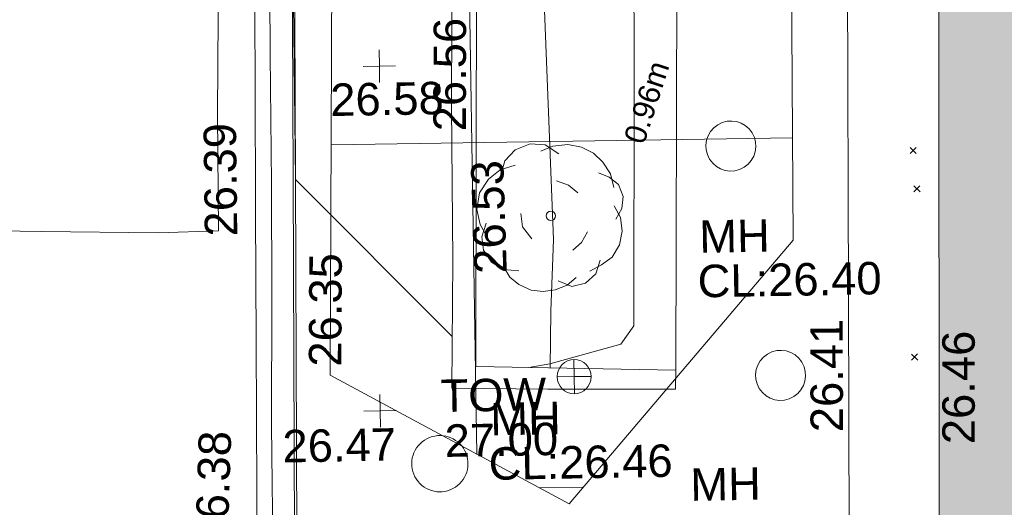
# Model space of a CAD drawing. Header units: millimetres. Extents: x -290717 to 520720, y -88450 to 287762.
# Tile 222 of 256: x -6642 to 4736, y 15873 to 21504. Entities that reach past the tile are written whole.
import ezdxf

# ---------------------------------------------------------------- set-up
doc = ezdxf.new("R2010")
doc.units = ezdxf.units.MM
for name, pattern in [('IMPORT-HIDDEN2 _3_', [4762.5, 3175, -1587.5]), ('IMPORT-UG_ELEC_LV_QLB2 _2_', [2700, 1500, -300.0000000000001, 0, -250, 150, -300.0000000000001, 0, -200]), ('IMPORT-UG_ELEC_STREET LIGHTING_QLB2 _2_', [2700, 1500, -300.0000000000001, 0, -250, 150, -300.0000000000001, 0, -200])]:
    doc.linetypes.add(name, pattern=pattern)
for name, color, linetype, lineweight, true_color in [('00_TOPO_KERB_BOTTOM', 1, 'Continuous', 9, 0xff0000), ('00_TOPO_KERB_TOP', 7, 'Continuous', 9, 0xa500a5), ('00_TOPO_LEVEL_SPOT', 7, 'Continuous', 9, 0x666666), ('00_TOPO_ROAD_MARKING_YELLOW_CONTINUOUS', 40, 'Continuous', 9, 0xffbf00), ('00_TOPO_SERV_MH', 7, 'Continuous', 9, 0x666666), ('00_TOPO_TOP_OF_WALL', 7, 'Continuous', 9, 0x666666), ('00_TOPO_TREE', 7, 'Continuous', 9, 0x666666), ('00_TOPO_WALL', 7, 'Continuous', 9, 0x7c00a5), ('00_UAV_BUILDING_OUTLINE', 5, 'Continuous', 9, 0x0000ff), ('00_UAV_FOOTPATH', 7, 'Continuous', 9, 0xa50000), ('00_UAV_FORM_LINES', 7, 'Continuous', 9, 0x666666), ('00_UAV_TOP_OF_WALL', 7, 'Continuous', 9, 0x666666), ('00_UAV_WALL', 7, 'Continuous', 9, 0x7c00a5), ('01_DTM_CONTOUR_MNR', 7, 'Continuous', 9, 0xa5a552), ('12333-PUM-2D-U-0001-C01 - Rev2_REVIT IMPORT_dwg', 7, 'Continuous', 9, 0x767676), ('A_RHA_Line', 7, 'Continuous', 9, 0x00a600), ('PUM-CHAMBER EXTENTS', 6, 'IMPORT-HIDDEN2 _3_', 9, 0xff00ff), ('PUM-ELECTRIC-LV-QLB2', 1, 'IMPORT-UG_ELEC_LV_QLB2 _2_', 9, 0xff0000), ('PUM-GPR-REBAR', 30, 'Continuous', 9, 0xff7f00)]:
    doc.layers.add(name, color=color, linetype=linetype, lineweight=lineweight, true_color=true_color)
for name, color, linetype, lineweight in [('00_TOPO_SURFACE', 7, 'Continuous', 9), ('A_RHA_Detail', 7, 'Continuous', 9), ('GEN-TEXT', 7, 'Continuous', 9)]:
    doc.layers.add(name, color=color, linetype=linetype, lineweight=lineweight)
doc.styles.add('Arial_1', font='arial.ttf', dxfattribs={"height": 250})
doc.styles.add('Swis721 Lt BT_2', font='swissl.ttf', dxfattribs={"height": 375})

# ---------------------------------------------------------------- blocks, each defined once
blk = doc.blocks.new('12333-PUM-2D-U-0001-C01 - Rev2_REVIT IMPORT_dwg_MM-2077200-Site Location Plan Existing')
at = {"layer": '00_TOPO_LEVEL_SPOT', "color": 254, "true_color": 0xcccccc, "flags": 128}
for points in [[(500.0000000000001, 0), (0, 0), (0, 500.0000000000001)], [(0, -500.0000000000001), (0, 0), (-500.0000000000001, 0)]]:
    blk.add_lwpolyline(points, dxfattribs=at)
blk = doc.blocks.new('12333-PUM-2D-U-0001-C01 - Rev2_REVIT IMPORT_dwg_TOW-2077249-Site Location Plan Existing')
at = {"layer": '00_TOPO_TOP_OF_WALL', "color": 254, "true_color": 0xcccccc, "flags": 128}
for points in [[(0, 525.0554400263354), (0, 0), (-525.0554401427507, 0)], [(525.0554401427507, 0), (0, 0), (0, -525.0554400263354)]]:
    blk.add_lwpolyline(points, dxfattribs=at)
at = {"layer": '00_TOPO_TOP_OF_WALL', "color": 254, "true_color": 0xcccccc}
blk.add_circle((0, 0), 525.0554401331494, dxfattribs=at)
blk = doc.blocks.new('12333-PUM-2D-U-0001-C01 - Rev2_REVIT IMPORT_dwg_CONIFEROUS_TREE-2077251-Site Location Plan Existing')
at = {"layer": '00_TOPO_TREE', "color": 254, "true_color": 0xcccccc, "flags": 128}
for points in [[(-1889.403682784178, 1545.875740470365), (-1717.639711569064, 2118.422311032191), (-1316.857112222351, 2519.204910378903), (-744.3105416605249, 2748.223538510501), (-171.763971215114, 2690.968881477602), (343.5279423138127, 2347.440939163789)], [(-343.5279423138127, 2461.950253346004), (114.5093140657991, 2633.714224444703), (687.0558846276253, 2690.968881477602), (1202.347798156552, 2576.459567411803), (1660.385054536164, 2347.440939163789), (2003.912996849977, 2003.912996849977), (2290.18628213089, 1545.875740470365), (2404.695596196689, 1030.583826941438)], [(-2404.695596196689, -801.5651986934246), (-2690.968881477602, -286.2732852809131), (-2805.478195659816, 286.2732852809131), (-2690.968881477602, 916.0745128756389), (-2347.440939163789, 1431.36642628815), (-1889.403682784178, 1774.894368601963), (-1316.857112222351, 1946.658339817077)], [(1832.149025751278, 1603.130397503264), (2232.93162509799, 1431.36642628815), (2576.459567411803, 1145.093141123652), (2748.223538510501, 687.0558846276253), (2690.968881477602, 229.0186282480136), (2461.950253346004, -171.763971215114)], [(229.0186282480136, 1316.857112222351), (687.0558846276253, 1145.093141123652), (1030.583826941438, 858.8198558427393)], [(-744.3105416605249, -858.8198558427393), (-1087.838483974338, -400.7825993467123), (-1145.093141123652, 114.5093140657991)], [(2404.695596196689, 343.5279423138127), (2633.714224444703, -114.5093140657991), (2690.968881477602, -629.8012275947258), (2576.459567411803, -1145.093141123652), (2290.18628213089, -1603.130397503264), (1889.403682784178, -1889.403682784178), (1431.36642628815, -2118.422311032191)], [(-1259.602455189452, -2061.167653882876), (-1832.149025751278, -2003.912996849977), (-2290.18628213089, -1717.639711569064), (-2576.459567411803, -1259.602455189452), (-2633.714224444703, -744.3105416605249), (-2461.950253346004, -229.0186282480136)], [(1374.111769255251, -629.8012275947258), (1145.093141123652, -1030.583826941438), (801.5651986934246, -1316.857112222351)], [(1832.149025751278, -1717.639711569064), (1660.385054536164, -2232.93162509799), (1259.602455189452, -2576.459567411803), (744.3105416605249, -2690.968881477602), (229.0186282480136, -2461.950253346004)], [(916.0745128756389, -2347.440939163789), (572.5465705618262, -2633.714224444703), (114.5093140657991, -2805.478195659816), (-343.5279423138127, -2862.732852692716), (-801.5651986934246, -2805.478195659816), (-1259.602455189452, -2576.459567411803), (-1603.130397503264, -2290.18628213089), (-1832.149025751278, -1889.403682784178)]]:
    blk.add_lwpolyline(points, dxfattribs=at)
at = {"layer": '00_TOPO_TREE', "color": 254, "true_color": 0xcccccc}
blk.add_circle((0, 0), 176.6246020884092, dxfattribs=at)
blk = doc.blocks.new('12333-PUM-2D-U-0001-C01 - Rev2_REVIT IMPORT_dwg_MGS62954_T2_Galway_ITM_3d_Rev1-2077680-Site Location Plan Existing')
at = {"layer": '00_TOPO_KERB_BOTTOM', "color": 254, "true_color": 0xcccccc, "flags": 128}
blk.add_lwpolyline([(533898764.105166, 725571026.9152713), (533898821.0019907, 725575140.1520832), (533898871.1286762, 725578874.6310568), (533898909.9279353, 725581840.5200496), (533898963.7298422, 725583962.6081212), (533898997.1133751, 725586104.1341182), (533899036.4995064, 725587793.1978781), (533899074.5946195, 725589970.3319584), (533899110.965927, 725592012.040946), (533899146.7551204, 725593598.3361902), (533899176.4370806, 725595423.6309454), (533899194.5971999, 725597464.3736867), (533899220.5385075, 725599086.17544), (533899246.958136, 725600745.2960148), (533899262.7158294, 725602301.7473198)], dxfattribs=at)
at = {"layer": '00_TOPO_KERB_TOP', "color": 254, "true_color": 0xcccccc, "flags": 128}
blk.add_lwpolyline([(533898790.33236, 725571026.5006781), (533898847.2299751, 725575139.7946573), (533898897.356793, 725578874.2834753), (533898936.1540059, 725581840.0160675), (533898989.9550799, 725583962.071278), (533899023.3390284, 725586103.6239452), (533899062.7245761, 725587792.6626796), (533899100.8209516, 725589969.8689066), (533899137.1910768, 725592011.5115204), (533899172.9807294, 725593597.8271172), (533899202.6656024, 725595423.3009921), (533899220.8257527, 725597464.047222), (533899246.7655868, 725599085.7568657), (533899273.1864413, 725600744.9544204), (533899288.9449047, 725602301.4817736)], dxfattribs=at)
at = {"layer": '00_TOPO_ROAD_MARKING_YELLOW_CONTINUOUS', "color": 254, "true_color": 0xcccccc, "flags": 128}
for points in [[(533898370, 725554850), (533898200.0000001, 725555260), (533898100, 725555620.0000001), (533898050.0000001, 725556290.0000001), (533898090, 725558090.0000001), (533898120, 725559300.0000001), (533898140, 725560250), (533898170.0000001, 725561270), (533898190.0000002, 725562430.0000002), (533898200.0000001, 725563280.0000001), (533898220, 725564630), (533898240, 725565580.0000001), (533898270, 725567210), (533898320.0000001, 725570100.0000001), (533898340, 725571540.0000001), (533898360.0000001, 725573280), (533898380.0000001, 725574770), (533898400.0000001, 725576270.0000001), (533898420.0000001, 725577800.0000001), (533898430.0000002, 725579310.0000002), (533898470, 725580820.0000001), (533898490.0000001, 725582610), (533898530.0000001, 725584460.0000001)], [(533898710.0000001, 725584410.0000001), (533898690.0000002, 725583360.0000001), (533898660.0000001, 725582060.0000002), (533898640.0000001, 725580690.0000002), (533898630.0000001, 725579330.0000002), (533898600, 725578040), (533898580.0000001, 725576580.0000001), (533898570.0000001, 725575100), (533898550.0000001, 725573790.0000001), (533898520.0000001, 725572300.0000001), (533898510.0000001, 725570650)]]:
    blk.add_lwpolyline(points, dxfattribs=at)
at = {"layer": '00_TOPO_SERV_MH', "color": 254, "true_color": 0xcccccc}
for centre, major_axis, ratio in [((533903885.3599288, 725575437.449206), (-147.9535130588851, 248.3507208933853), 0.9993949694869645), ((533904413.2396512, 725572779.0576638), (-147.9535347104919, 248.3507079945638), 0.9993949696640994), ((533900458.8184388, 725571827.36317), (290.8619711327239, 145.4309052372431), 0.9994435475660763)]:
    blk.add_ellipse(centre, major_axis=major_axis, ratio=ratio, dxfattribs=at)
at = {"layer": '00_TOPO_SURFACE', "color": 254, "true_color": 0xcccccc, "flags": 128}
blk.add_lwpolyline([(533893824.42242, 725574681.4173602), (533894920.0000001, 725574620), (533895899.6935957, 725574590.0008543), (533897250.0000001, 725574550.0000001), (533897950.0000001, 725574560.0000002), (533897960.0000001, 725575910.0000001), (533898000.0000001, 725577610.0000001), (533898090, 725579450.0000004), (533898130.0000001, 725581810.0000001), (533898160.0000001, 725584140), (533898160.0000001, 725587230), (533898150.0000001, 725589910.0000001), (533898170.0000001, 725592650.0000001), (533898240, 725595020.0000001), (533898320.0000001, 725598970.0000001), (533898430.0000002, 725601500), (533898520.0000001, 725603510.0000001), (533898570.0000001, 725604410.0000001), (533897970, 725605800.0000001), (533896773.2119035, 725605630.6529837), (533895360, 725605480), (533894459.7258379, 725605350.0062451)], dxfattribs=at)
at = {"layer": '00_TOPO_WALL', "color": 254, "true_color": 0xcccccc, "flags": 128}
blk.add_lwpolyline([(533903196.0456186, 725572639.4553483), (533901719.7649682, 725572668.0242258), (533900613.8766022, 725572696.884826), (533900648.178223, 725574174.2979034), (533900665.8873505, 725575953.3907685), (533900751.3894038, 725579984.1210362), (533900810.7542551, 725583833.3312958), (533900872.2803066, 725587230.3244454), (533900922.9992424, 725590631.9649388), (533900988.9957588, 725595158.0420883), (533901047.4302918, 725598977.6703712), (533901107.5130171, 725601699.7244139), (533901667.9269539, 725601699.6509593)], dxfattribs=at)
at = {"layer": '00_UAV_FOOTPATH', "color": 254, "true_color": 0xcccccc, "flags": 128}
for points in [[(533912743.0821864, 725601474.3582332), (533909811.0821863, 725601532.3582335), (533907744.9682671, 725601567.8430152), (533905677.0821864, 725601603.3582332), (533905647.3213692, 725598671.9177301), (533905637.0821863, 725597663.3582331), (533905559.9370086, 725593672.8485802), (533905549.0821863, 725593111.3582331), (533905496.0821863, 725591387.3582332), (533905455.9191456, 725588674.2305524), (533905381.9111588, 725583674.7804447), (533905373.0821864, 725583078.3582332), (533905292.5981604, 725578675.5991973), (533905268.2809445, 725577345.3620304), (533905213.6296643, 725573676.2337424), (533905152.102079, 725569545.450305)], [(533903202.4066311, 725572859.9079312), (533903292.3599287, 725577314.449206), (533903300.532401, 725577858.8864012), (533903368.3599287, 725582377.449206), (533903377.0864099, 725582858.2944703), (533903467.8123576, 725587857.4622065), (533903476.3599287, 725588328.449206), (533903555.6968716, 725592856.5008279), (533903571.3599287, 725593750.4492059)]]:
    blk.add_lwpolyline(points, dxfattribs=at)
at = {"layer": '00_UAV_FORM_LINES', "color": 254, "true_color": 0xcccccc, "flags": 128}
blk.add_lwpolyline([(533901973.2802559, 725601310.712365), (533901885.3595, 725596041.4490001), (533901857.3595001, 725591439.4490001), (533901761.3595001, 725583235.4490002), (533901728.3594999, 725578514.4490001), (533901818.3595001, 725574394.4490001), (533901773.3595002, 725573567.4490001), (533901752.6184992, 725572911.710936)], dxfattribs=at)
at = {"layer": '00_UAV_WALL', "color": 254, "true_color": 0xcccccc, "flags": 128}
blk.add_lwpolyline([(533903196.0456186, 725572639.4553483), (533903202.4066311, 725572859.9079312), (533900892.3599287, 725572942.4492058), (533900941.2247003, 725575407.5926774), (533900979.3599289, 725577331.4492059), (533901023.5406011, 725580404.8872669), (533901048.3599288, 725582131.4492059), (533901095.534448, 725585403.1017754), (533901119.359929, 725587055.4492059), (533901138.8066769, 725590400.2898917), (533901143.3599288, 725591183.4492059), (533901235.3599288, 725594791.449206), (533901242.9368128, 725595396.3102403), (533901282.3599288, 725598543.4492058)], dxfattribs=at)
at = {"layer": '01_DTM_CONTOUR_MNR', "color": 254, "true_color": 0xcccccc, "flags": 128}
for points in [[(533900627.7026038, 725573292.3877436), (533898850, 725575140), (533898870.0000001, 725578870), (533898620, 725578690.0000001), (533898526.9851936, 725578585.4635535), (533898430.0000002, 725578560.0000002), (533897030.7031453, 725578295.3640425), (533896490.9935741, 725578163.2295135), (533895970, 725578060.0000002), (533895683.8252233, 725578232.7230889)], [(533903204.4091021, 725594135.0824658), (533903200.0000001, 725594100.0000001), (533903179.8943689, 725593794.9930072), (533903188.0357143, 725593739.2857144), (533903292.4193243, 725593375.0225959), (533903161.1117354, 725588942.1867301), (533903053.7205039, 725587068.5100956), (533902898.6912388, 725582631.7549907), (533902866.6751788, 725581192.2761841), (533902802.8234286, 725577684.751209), (533902784.3275108, 725576305.5349195), (533902729.5504262, 725573381.5853972), (533902573.8032413, 725573170.9088805), (533901750.0000001, 725572960.0000001), (533901505.5738851, 725572920.5381936)]]:
    blk.add_lwpolyline(points, dxfattribs=at)
for name, p, xscale, yscale, zscale in [('12333-PUM-2D-U-0001-C01 - Rev2_REVIT IMPORT_dwg_MM-2077200-Site Location Plan Existing', (533899840, 725576430.0000002), 0.375, 0.375, 0.375), ('12333-PUM-2D-U-0001-C01 - Rev2_REVIT IMPORT_dwg_CONIFEROUS_TREE-2077251-Site Location Plan Existing', (533901792.3599288, 725574667.4492059), 0.3048, 0.3048, 0.3048), ('12333-PUM-2D-U-0001-C01 - Rev2_REVIT IMPORT_dwg_TOW-2077249-Site Location Plan Existing', (533902028.3599287, 725572805.4492059), 0.375, 0.375, 0.375), ('12333-PUM-2D-U-0001-C01 - Rev2_REVIT IMPORT_dwg_MM-2077200-Site Location Plan Existing', (533899780.0000001, 725572450.0000002), 0.375, 0.375, 0.375)]:
    blk.add_blockref(name, p, dxfattribs=dict(xscale=xscale, yscale=yscale, zscale=zscale))
at = {"layer": '00_TOPO_KERB_BOTTOM', "color": 251, "true_color": 0x666666, "insert": (533897789.6642364, 725574496.1932411), "char_height": 375, "width": 1495.902363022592, "attachment_point": 1, "rotation": 89.71478154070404, "line_spacing_factor": 1.005061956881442, "style": 'Swis721 Lt BT_2'}
blk.add_mtext('26.39', dxfattribs=at)
at = {"layer": '00_TOPO_KERB_TOP', "color": 251, "true_color": 0x666666, "insert": (533897615.546991, 725570951.8355778), "char_height": 375, "width": 1495.902363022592, "attachment_point": 1, "rotation": 87.12388858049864, "line_spacing_factor": 1.005061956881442, "style": 'Swis721 Lt BT_2'}
blk.add_mtext('26.38', dxfattribs=at)
at = {"layer": '00_TOPO_LEVEL_SPOT', "char_height": 375, "width": 1495.902363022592, "attachment_point": 1, "line_spacing_factor": 1.005061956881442, "style": 'Swis721 Lt BT_2'}
for s, insert in [('26.58', (533899265.8638946, 725576238.992502)), ('26.47', (533898644.2012342, 725572247.9386806))]:
    blk.add_mtext(s, dxfattribs=dict(at, insert=insert))
at = {"layer": '00_TOPO_ROAD_MARKING_YELLOW_CONTINUOUS', "color": 251, "true_color": 0x666666, "insert": (533898964.5070615, 725572975.577432), "char_height": 375, "width": 1495.902363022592, "attachment_point": 1, "rotation": 88.72619999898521, "line_spacing_factor": 1.005061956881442, "style": 'Swis721 Lt BT_2'}
blk.add_mtext('26.35', dxfattribs=at)
at = {"layer": '00_TOPO_SERV_MH', "char_height": 375, "attachment_point": 1, "line_spacing_factor": 1.005061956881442, "style": 'Swis721 Lt BT_2'}
for s, insert, width in [('MH', (533903501.6156099, 725574584.9798757), 949.779278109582), ('CL:26.40', (533903473.7951975, 725574070.6195332), 2440.932744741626), ('MH', (533901050.2739481, 725572519.2305871), 949.779278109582), ('CL:26.46', (533901022.4535357, 725572004.8702445), 2440.932744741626), ('MH', (533903348.6152973, 725571722.0628296), 949.779278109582)]:
    blk.add_mtext(s, dxfattribs=dict(at, insert=insert, width=width))
at = {"layer": '00_TOPO_WALL', "color": 251, "true_color": 0x666666, "insert": (533900896.5413598, 725574007.9819399), "char_height": 375, "width": 1495.902363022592, "attachment_point": 1, "rotation": 90.87744924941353, "line_spacing_factor": 1.005061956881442, "style": 'Swis721 Lt BT_2'}
blk.add_mtext('26.53', dxfattribs=at)
at = {"layer": '00_UAV_BUILDING_OUTLINE', "color": 251, "true_color": 0x666666, "insert": (533906268.549167, 725571951.2401716), "char_height": 375, "width": 1495.902363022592, "attachment_point": 1, "rotation": 89.03400229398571, "line_spacing_factor": 1.005061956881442, "style": 'Swis721 Lt BT_2'}
blk.add_mtext('26.46', dxfattribs=at)
at = {"layer": '00_UAV_FOOTPATH', "color": 251, "true_color": 0x666666, "insert": (533904748.5308787, 725572115.9442552), "char_height": 375, "width": 1495.902363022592, "attachment_point": 1, "rotation": 89.1466484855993, "line_spacing_factor": 1.005061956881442, "style": 'Swis721 Lt BT_2'}
blk.add_mtext('26.41', dxfattribs=at)
at = {"layer": '00_UAV_TOP_OF_WALL', "char_height": 375, "attachment_point": 1, "line_spacing_factor": 1.005061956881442, "style": 'Swis721 Lt BT_2'}
for s, insert, width in [('TOW', (533900480.2294505, 725572798.5426475), 1343.937678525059), ('27.00', (533900518.7239435, 725572279.1942631), 1495.902363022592)]:
    blk.add_mtext(s, dxfattribs=dict(at, insert=insert, width=width))
at = {"layer": '00_UAV_WALL', "color": 251, "true_color": 0x666666, "insert": (533900451.0469548, 725575667.3582299), "char_height": 375, "width": 1495.902363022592, "attachment_point": 1, "rotation": 88.86441556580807, "line_spacing_factor": 1.005061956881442, "style": 'Swis721 Lt BT_2'}
blk.add_mtext('26.56', dxfattribs=at)
blk = doc.blocks.new('12333-PUM-2D-U-0001-C01 - Rev2_REVIT IMPORT_dwg-1620468-Site Location Plan Existing')
at = {"layer": 'PUM-CHAMBER EXTENTS', "true_color": 0xffd4aa}
h = blk.add_hatch(dxfattribs=at)
h.set_pattern_fill('FP_15', color=41, style=0, pattern_type=2)
h.set_pattern_definition([(0, (-533641079.65, -725615854.3560001), (0, 4000), []), (90, (-533641079.65, -725615854.3560001), (-8000, 4.898587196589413e-13), [])])
h.paths.add_polyline_path([(260865.3501528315, -44518.35617865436), (263506.3501528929, -41517.35617860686), (263685.3501528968, -25598.35617861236), (264300.3501528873, -14402.35617861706), (262073.393403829, -13951.56663410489), (262068.9501528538, -14155.95617866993), (260506.8501529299, -14155.9561786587), (260515.9208416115, -13636.29677212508), (258772.350152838, -13283.35617866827), (258670.4501975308, -17982.77958357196), (258705.6273013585, -17930.13332725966), (258914.1292635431, -17799.69233468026), (259118.8501528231, -17758.97081790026), (259354.4823357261, -17811.47103625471), (259532.0730042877, -17930.13332725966), (259662.513996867, -18138.63528944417), (259703.2355136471, -18343.35617872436), (259646.303160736, -18585.62151974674), (259532.0730042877, -18756.57903018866), (259342.4847485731, -18883.25785263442), (259118.8501528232, -18927.74153954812), (258883.2179699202, -18875.2413211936), (258705.6273013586, -18756.57903018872), (258655.3045717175, -18681.26574300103), (258128.3501528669, -42983.35617862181)])
h.paths.add_polyline_path([(258258.950152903, -38844.75617859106), (258266.9306085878, -38387.55617861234), (258563.7501528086, -38387.55617863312), (258555.7696971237, -38844.75617861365)])
h.paths.add_polyline_path([(261852.3501529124, -20608.62106352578), (261633.0967024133, -20559.77012183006), (261467.850315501, -20449.35601612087), (261346.4762427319, -20255.34697165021), (261308.5852680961, -20064.85617870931), (261361.5602678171, -19839.43063920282), (261467.850315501, -19680.35634129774), (261661.8593599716, -19558.98226852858), (261852.3501529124, -19521.09129389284), (262071.6036034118, -19569.94223558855), (262236.8499903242, -19680.35634129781), (262358.2240630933, -19874.3653857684), (262396.115037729, -20064.85617870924), (262343.140038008, -20290.2817182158), (262236.8499903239, -20449.35601612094), (262060.4399654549, -20567.22942623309), (262026.8654006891, -20573.90782240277)])
at = {"layer": 'GEN-TEXT', "color": 253, "true_color": 0xaaaaaa}
for p, q in [((264875.9948138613, -40540.71151767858), (264946.7054919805, -40470.00083955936)), ((264946.7054919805, -40540.71151767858), (264875.9948138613, -40470.00083955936)), ((264911.994813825, -40984.71151769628), (264982.7054919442, -40914.00083957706)), ((264982.7054919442, -40984.71151769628), (264911.994813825, -40914.00083957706)), ((264850.9948138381, -42926.71151773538), (264921.7054919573, -42856.00083961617)), ((264921.7054919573, -42926.71151773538), (264850.9948138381, -42856.00083961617))]:
    blk.add_line(p, q, dxfattribs=at)
at = {"layer": 'PUM-GPR-REBAR', "color": 41, "true_color": 0xffd4aa, "flags": 128}
for points in [[(260865.3501528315, -44518.35617865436), (258128.3501528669, -42983.35617862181), (258772.350152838, -13283.35617866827), (260518.137342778, -13636.74544520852)], [(262073.393403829, -13951.56663410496), (264300.3501528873, -14402.35617861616), (263685.3501528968, -25598.35617861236), (263506.3501528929, -41517.35617860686), (260865.3501528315, -44518.35617865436)]]:
    blk.add_lwpolyline(points, dxfattribs=at)
blk.add_blockref('12333-PUM-2D-U-0001-C01 - Rev2_REVIT IMPORT_dwg_MGS62954_T2_Galway_ITM_3d_Rev1-2077680-Site Location Plan Existing', (-533641079.6498471, -725615854.3561786))
at = {"layer": 'PUM-ELECTRIC-LV-QLB2', "insert": (261721.8536594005, -39853.71393138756), "char_height": 250, "width": 1160.025439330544, "attachment_point": 2, "rotation": 71.07303376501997, "line_spacing_factor": 0.9417779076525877, "style": 'Arial_1'}
blk.add_mtext('0.96m', dxfattribs=at)

msp = doc.modelspace()

# ---------------------------------------------------------------- hatches: boundary and pattern name
at = {"layer": 'A_RHA_Detail', "true_color": 0xc0c0c0}
h = msp.add_hatch(color=9, dxfattribs=at)
h.paths.add_polyline_path([(-80880.60083898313, -68502.79057078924), (-80400.86592458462, -68483.4150911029), (-80400.86592458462, -62984.64684182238), (-24474.85765180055, -63009.32043784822), (-24456.14471274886, -50840.30023854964), (-36622.55041054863, -50831.65104346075), (-36622.5504104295, -44228.57792609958), (-50959.05265825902, -44213.68205212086), (-50959.05265825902, -42573.78171509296), (-54563.93258049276, -42571.21897729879), (-54565.69773355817, -45054.17447471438), (-92408.82109324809, -45027.27149617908), (-92411.78875845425, -49201.74309219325), (-100061.9988811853, -49201.74309219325), (-100052.221444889, -64852.82557835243), (-86120.90825231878, -64852.82557835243), (-86092.16626519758, -62957.90041523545), (-84861.10047611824, -62957.90041520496), (-84854.79054275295, -68240.10973718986), (-80870.60226895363, -68240.10973718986)])
h.paths.add_polyline_path([(-137238.9269955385, -68461.93840922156), (-132719.7426408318, -68433.06336920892), (-132847.0731201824, -62850.0428228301), (-130454.6837966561, -62916.63108081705), (-130498.2830220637, -61355.8539363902), (-117581.136331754, -61423.42893434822), (-117492.3908565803, -49183.91309186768), (-125136.5200282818, -49178.47881939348), (-125133.5727033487, -45032.61887132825), (-163007.1824077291, -45005.69421944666), (-163007.1824077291, -44090.29634113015), (-163123.8521375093, -44090.21339942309), (-163122.6389897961, -42383.751842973), (-166563.8543420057, -42383.75184295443), (-166565.0349082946, -44044.3982420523), (-193158.4656786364, -44025.49275802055), (-193195.152889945, -62863.6565097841), (-137269.7106414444, -62916.63108078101), (-137254.3708868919, -65679.90523788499)])
h.paths.add_polyline_path([(120310.9497607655, -32334.2823016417), (120312.4652266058, -31610.73011961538), (133451.2244789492, -31638.24899384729), (133469.2230092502, -19717.98315777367), (121295.7536929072, -19692.48606427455), (121319.8434528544, -8190.941560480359), (112277.0825929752, -8172.001674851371), (112263.1769726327, -14811.12345451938), (78285.85310969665, -14739.95861435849), (78292.82277619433, -8167.077575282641), (76545.55099677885, -8163.40371230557), (69355.76844230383, -8152.931592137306), (69353.66597202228, -9156.746357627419), (68372.60878942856, -9154.691552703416), (68372.60878942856, -13705.52853212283), (69333.72334743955, -13707.54156767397), (69325.07112544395, -16249.53369225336), (66623.4489111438, -16249.53369225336), (66619.79243932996, -17995.29925522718), (65989.07757491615, -17995.29925522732), (65985.44262769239, -19730.78799479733), (57152.23993372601, -19712.28702423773), (57127.42535098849, -31559.89461998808), (70277.87165423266, -31587.43801817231), (70277.87165428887, -32271.74147154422), (78263.96947906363, -32285.12944888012), (78266.62669288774, -31019.79372153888), (112335.8856506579, -31091.15111856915), (112335.8856506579, -32317.57330550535), (119781.4233959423, -32333.17321910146)])
h.paths.add_polyline_path([(7503.71740934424, -1791.43926322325), (15482.43097389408, -674.0213230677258), (15484.0826184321, 148.1327206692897), (56188.28042539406, 205.5276654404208), (56155.8432600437, 14338.31663138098), (18016.62665932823, 14236.4814953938), (17967.9025208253, 34313.18372075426), (21727.10644861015, 34324.06926249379), (21708.9097307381, 40608.10218319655), (18009.66447156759, 40608.10218325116), (17995.54603703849, 45483.75063445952), (9770.084212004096, 45420.63294734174), (3966.216019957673, 45443.14492469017), (3984.771235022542, 14176.56786831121), (1023.062455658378, 14176.56786840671), (-276.5134647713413, 14190.52623465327), (-231.6790044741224, 5976.811441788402), (-226.4491536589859, 193.7444677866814), (1220.250839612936, 179.5999159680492), (7477.609307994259, 143.2867556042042), (7488.638446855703, -674.0213230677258)])
h.paths.add_polyline_path([(77755.59663317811, 53.47451145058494), (77729.51881611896, 1699.844979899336), (94464.47132486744, 1659.976083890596), (94606.37913471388, 17991.39023626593), (88810.41901146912, 18015.03260816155), (88799.89418497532, 14436.74271609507), (69413.88950349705, 14457.87738898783), (69377.35724448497, 99.62816357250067), (70760.85642036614, 92.0068082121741)])
h.paths.add_polyline_path([(61252.12079698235, 46453.95617369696), (105774.7348988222, 46472.68783510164), (105768.2642197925, 61852.61234310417), (92285.13876306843, 61852.61234310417), (92308.59670397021, 65784.30757142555), (96107.46680002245, 65767.6044524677), (96059.6808111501, 75209.20847378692), (101084.8427276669, 75071.88872768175), (104988.0046543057, 74765.36560410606), (108403.6894220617, 74363.84089439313), (112009.2703903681, 73787.25420864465), (115645.3524814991, 73049.69667210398), (116890.8108050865, 72761.69136255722), (120208.9929832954, 71893.18353872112), (120865.241739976, 71703.68487155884), (124135.6329505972, 70669.67317909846), (127435.6253142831, 69480.50055823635), (127820.4368655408, 69394.93141813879), (128274.3081769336, 69331.69585757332), (128731.879114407, 69306.66104520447), (129189.9401456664, 69320.00258265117), (129645.2782985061, 69371.62688830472), (130094.6997111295, 69461.17185607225), (130535.0520071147, 69588.00939078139), (130963.2464342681, 69751.2498188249), (131376.279516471, 69949.74812593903), (131771.254123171, 70182.11198906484), (132162.5575600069, 70460.54046602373), (132496.0921582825, 70741.69081117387), (132820.8713676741, 71064.98072578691), (133117.4593294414, 71414.31364276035), (133383.77568926, 71787.23923958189), (133616.5473239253, 72178.53728446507), (133817.1647262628, 72590.54524901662), (133982.6025969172, 73017.89547517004), (134111.7005086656, 73457.59040804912), (134203.5529320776, 73906.545904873), (134257.5155882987, 74361.61286220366), (134272.5462649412, 74819.59931534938), (134250.5259874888, 75277.29281749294), (134189.6227572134, 75731.48297750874), (134090.9274700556, 76178.98397761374), (133955.1324028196, 76616.65691996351), (133783.1900598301, 77041.4318434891), (133576.3064937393, 77450.3292564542), (133335.9328436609, 77840.48103831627), (133063.7551572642, 78209.15055536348), (132761.6825665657, 78553.75185442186), (132431.8338935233, 78871.86780505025), (132076.5227904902, 79161.26705200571), (131698.2415079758, 79419.91966864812), (131299.6434187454, 79646.01139199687), (131093.5942456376, 79746.34209763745), (132146.0467355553, 83110.22226149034), (122787.763295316, 86282.54285521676), (121604.3555410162, 82800.35918872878), (117095.9864226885, 83870.84033788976), (116841.9598400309, 83526.35449576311), (116120.5435466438, 91221.9361197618), (110237.7341284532, 91274.27491024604), (110194.3680786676, 90435.39030217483), (104988.0046543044, 90486.49901569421), (104973.2761846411, 94309.82427956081), (103746.1314668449, 94309.82427962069), (103839.9937121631, 122852.1474272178), (96365.09202303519, 122931.9599471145), (96350.3400238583, 123952.416858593), (104555.5505249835, 123902.1925258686), (104607.3234457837, 120248.5396157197), (125502.5015002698, 120134.193340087), (125662.0200253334, 137657.3796883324), (114479.5865733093, 137699.2256881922), (114382.3062641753, 129149.9458158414), (104644.1590035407, 129187.997507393), (104577.9931702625, 126217.3903165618), (101184.4926405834, 126159.1566967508), (101264.6166812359, 135959.2655565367), (89967.23177303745, 135988.8856164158), (89927.63362986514, 125823.6463181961), (93630.53562299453, 125840.7948842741), (93580.6568888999, 122931.9599471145), (88697.38835373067, 122904.7310127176), (88679.38989541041, 95739.0914377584), (86378.25848993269, 95739.0914377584), (86378.18187189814, 96178.10083375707), (83279.5074328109, 96200.92083330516), (83273.62493422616, 95735.74732136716), (70169.67509616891, 95733.22421950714), (70166.2684274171, 96272.07409350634), (66674.99731291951, 96257.14073659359), (66654.74538556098, 95755.71092140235), (65784.77231076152, 95755.71092140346), (65887.65094981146, 117470.6305650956), (53473.34271625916, 117487.9046429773), (53434.44066306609, 98570.4634906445), (40649.41626913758, 98570.46349066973), (40610.16711556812, 94406.01479082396), (38853.82372865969, 94410.36303444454), (38848.65589191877, 89463.65332732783), (40612.46601909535, 89518.45976927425), (40665.38257359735, 86257.73741131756), (38372.19584673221, 86305.7230928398), (38369.79373532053, 76901.0507917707), (50937.95125076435, 76944.40198877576), (50922.88567283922, 74598.78180893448), (56484.90611318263, 74588.85093774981), (56484.9061131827, 75194.85181998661), (92465.40372273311, 75233.02581663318), (92645.92783659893, 71766.64845097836), (89810.5550181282, 69362.83965827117), (85313.16173971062, 69360.94750424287), (85313.16173971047, 66907.40508090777), (75210.14498260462, 66903.15451592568), (75210.14498260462, 63815.70944554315), (70819.40014306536, 63815.70999204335), (70819.21601502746, 64253.35708063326), (69456.8341568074, 64253.35708063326), (69455.71957374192, 66901.99623168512), (61303.3285675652, 66898.56680686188), (61304.56054652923, 63970.32021231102), (70500.41048205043, 63970.32021223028), (70500.40885431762, 61852.59006210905), (61245.64388480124, 61848.69637492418), (61252.12079698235, 46455.07044720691)])
h.paths.add_polyline_path([(-17153.16561239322, 48569.32684293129), (-17153.16561227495, 60770.38083690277), (-29362.88357762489, 60774.7042869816), (-29362.88357762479, 67399.20394583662), (-43507.25361058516, 67405.01911302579), (-43488.53133082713, 69093.07334179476), (-45766.41866234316, 69109.32868391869), (-45794.34620035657, 67405.01911302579), (-47272.11273197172, 67404.21245453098), (-47272.44887636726, 66454.91798912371), (-86004.56386335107, 66468.6329952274), (-86006.66970790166, 60521.58362724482), (-92662.8772251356, 60521.58362724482), (-92666.53762789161, 50184.35611936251), (-79752.016597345, 50179.78302554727), (-79752.016597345, 48591.49323813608), (-17157.71631240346, 48569.32845421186)])
h.paths.add_polyline_path([(-201056.4185879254, 48628.75479108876), (-138377.9751621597, 48634.64535782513), (-138377.9751621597, 50133.28202330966), (-125467.710581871, 50134.49533928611), (-125468.6909603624, 60566.19036866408), (-132186.8595615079, 60565.86652591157), (-132187.4203588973, 66533.01978768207), (-170643.3098734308, 66805.61809689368), (-170643.3098732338, 67738.78475851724), (-200340.0100486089, 67488.93693767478), (-200348.7175167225, 60827.7802510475), (-201057.5650552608, 60827.71357562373), (-201056.6510294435, 51102.0431337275)])
h.paths.add_polyline_path([(-240051.5126725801, 54769.1949116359), (-239444.4902595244, 54811.10754483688), (-239186.5396225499, 54841.92927608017), (-238764.8191578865, 54940.98166103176), (-238382.4735933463, 55122.46891391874), (-237990.3402229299, 55354.87497237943), (-237269.2031026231, 55936.21514997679), (-237030.2712443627, 56228.66101920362), (-236793.0039600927, 56569.31473977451), (-236554.5880579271, 57004.26389721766), (-236432.7219585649, 57267.46508911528), (-236300.0815274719, 57753.26239002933), (-236250.7285154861, 58017.17885687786), (-236235.6490610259, 58516.21786795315), (-236233.2538430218, 58987.85640057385), (-236213.702979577, 59823.48083772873), (-236363.8287856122, 59820.8603820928), (-236634.0279869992, 60698.06075831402), (-236391.9547756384, 61432.1972634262), (-236225.4740089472, 61435.10319604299), (-236201.6036570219, 62637.68779599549), (-232563.5271750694, 62639.28734435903), (-232563.5271750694, 63049.03842407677), (-232732.1945866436, 63049.15302221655), (-232860.1521278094, 63457.9589027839), (-232731.6068089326, 63914.24862701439), (-232560.8209657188, 63914.24862701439), (-232521.9864006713, 70597.99604498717), (-240628.6947850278, 70598.85496274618), (-240629.7923196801, 72350.98321581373), (-246412.6011213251, 72347.36085937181), (-246412.6011213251, 70616.45923939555), (-254449.5805725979, 70618.60952619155), (-254454.637144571, 70754.06491724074), (-254469.7140363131, 73191.6627625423), (-263883.2532625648, 73267.83063692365), (-263902.4181505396, 68260.74348557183), (-263714.8217520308, 68259.82096576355), (-263552.9672900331, 67819.6543439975), (-263719.0883117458, 67392.20684197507), (-263913.629869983, 67392.20684288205), (-263956.7001914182, 58633.76423459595), (-260181.1963171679, 58611.22607638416), (-260192.3146984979, 56354.25111578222), (-257184.684388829, 56339.46086010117), (-257213.4419958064, 57092.93866025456), (-257338.5163846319, 57093.27331227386), (-257471.0109295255, 57531.7457231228), (-257338.5163845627, 58062.22513700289), (-257203.4956297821, 58064.06881293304), (-257173.5751889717, 58598.54056827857), (-256478.2273617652, 58575.27357918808), (-256478.2273617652, 58788.51859477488), (-256013.0091299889, 58911.92701537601), (-255397.0786589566, 58780.99767608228), (-255397.0786664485, 58595.98242230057), (-243809.8853614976, 58585.92793205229), (-243805.3570672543, 58352.04527760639), (-243740.9394682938, 57884.52572396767), (-243619.083060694, 57421.84877501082), (-243424.3877541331, 56943.65915328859), (-243247.1437899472, 56608.24157716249), (-243003.0710577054, 56249.99021479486), (-242732.2093200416, 55932.75703086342), (-242371.7230179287, 55603.12658814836), (-242141.2551255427, 55424.88676771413), (-241804.9643038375, 55216.88439829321), (-241529.464082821, 55077.02869058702), (-241100.6275144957, 54917.18295005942), (-240836.2134980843, 54840.82833179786), (-240453.4486196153, 54788.6078413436), (-240203.3756532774, 54776.52967577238)])
h.paths.add_polyline_path([(40276.69022620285, 59895.3641775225), (40328.62676026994, 69196.9439153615), (36588.99968782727, 69217.82459101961), (36619.46637569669, 74674.25962431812), (32264.36460075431, 74687.02318924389), (32233.48293864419, 69156.26826309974), (11916.69390488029, 69269.70959690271), (11966.66200108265, 78218.75165977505), (29087.50901742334, 78123.15526811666), (29143.44567202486, 88141.13700481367), (15719.34879623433, 88216.09212957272), (15732.60379610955, 90589.99788900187), (4594.294101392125, 90652.19003492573), (4525.129359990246, 78265.12250452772), (10096.76365550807, 78234.01258734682), (10077.43887221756, 74773.03821913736), (4547.641142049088, 74803.91453678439), (4465.579974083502, 60107.16002351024), (19125.89094757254, 60025.30234268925), (19139.86249371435, 62527.53804648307), (31738.59196305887, 62457.19146407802), (31724.55430855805, 59943.11609818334), (38369.79364222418, 59906.01157297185)])
h.paths.add_polyline_path([(-246083.0241259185, 72334.29150213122), (-246083.0594797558, 72334.30275087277), (-246208.2905500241, 72334.29150213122)])
h.paths.add_polyline_path([(-114575.3004830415, 112178.0758696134), (-114575.3246436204, 112178.0758696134), (-114707.2752166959, 115801.5811617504)])
h.paths.add_polyline_path([(-154699.9178766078, 101760.4080976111), (-114382.0503338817, 101776.0542915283), (-114382.0503338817, 106926.936016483), (-113755.641395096, 106927.1791078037), (-113757.5507412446, 111847.2721532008), (-114431.6837526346, 111847.2721532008), (-114431.8098651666, 112178.075869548), (-114575.3004830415, 112178.0758696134), (-114578.9984943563, 121707.2390834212), (-123056.9849702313, 121707.2390834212), (-123068.8201032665, 156452.7036899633), (-119381.2340625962, 156454.1347343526), (-119381.2340625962, 160165.8603541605), (-115501.031452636, 160167.3661472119), (-115503.3750945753, 166206.5793118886), (-132411.7987151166, 166599.6604729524), (-132411.8243306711, 166665.6603411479), (-135275.0124468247, 166664.5489553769), (-135275.0124468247, 166628.1883102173), (-135911.3205077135, 166628.1944503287), (-135911.3479256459, 166352.1604668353), (-152521.1633846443, 166345.7145607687), (-152518.3680955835, 159142.6836790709), (-150699.3133726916, 159117.9265656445), (-150755.6690356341, 122560.6912032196), (-151059.2005266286, 122560.6912032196), (-151061.0981347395, 121302.4374931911), (-154138.3148337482, 121372.6012653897), (-154138.3148337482, 121865.183451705), (-154704.3888425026, 121867.2611370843), (-154688.5451973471, 119352.3937021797), (-154745.5933227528, 119352.3715636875), (-154745.5763474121, 118722.1532660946), (-160794.1544526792, 118748.744283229), (-160794.1544527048, 119410.5425977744), (-163852.1622693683, 119422.408321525), (-163855.0715294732, 118762.2003111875), (-167568.6765459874, 118778.5256058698), (-166634.6619849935, 124395.1277019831), (-166843.6206842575, 124471.2090400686), (-167568.6765459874, 124707.6250904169), (-168028.2173235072, 124841.3808643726), (-168630.5006276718, 124991.3056740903), (-169238.2056070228, 125117.4693074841), (-169850.3952285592, 125219.6772877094), (-170466.1255403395, 125297.7720169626), (-171089.1102599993, 125351.8553033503), (-171704.4065937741, 125381.1774254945), (-172325.0479971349, 125386.3595015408), (-172782.2248668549, 125374.5832363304), (-173401.7764236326, 125337.4554476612), (-174019.3926983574, 125276.0328036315), (-174634.1213722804, 125190.4100127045), (-175245.0145766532, 125080.7190996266), (-176047.1958093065, 124895.7675261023), (-176665.4852587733, 124724.7228134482), (-177045.3001228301, 124609.1129151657), (-177631.5127793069, 124405.2077276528), (-176665.4852586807, 118818.5158793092), (-177558.9402083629, 118822.4435769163), (-177662.2853368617, 125263.4341236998), (-176365.3912352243, 126542.9270807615), (-159462.2970490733, 126319.9103917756), (-157057.7396790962, 128609.0850976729), (-157060.6673204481, 136153.1661957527), (-158638.8016610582, 137740.2441626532), (-159352.3735831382, 137740.2441626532), (-161634.4140635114, 140201.1078539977), (-168727.9404946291, 140256.8191147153), (-171035.0401162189, 137942.884730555), (-174184.1459014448, 137942.884730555), (-176460.1168228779, 140292.2858551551), (-177341.68569345, 140292.285855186), (-177341.7114445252, 140358.4281613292), (-183428.5803825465, 140356.0660244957), (-185921.6385984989, 137917.4639097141), (-185921.6385985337, 131757.309115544), (-186906.8767412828, 131756.9267734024), (-187725.3914540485, 130809.9989183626), (-187724.0588902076, 127376.1828149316), (-186481.0281350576, 126304.557648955), (-186479.4846755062, 122327.2959175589), (-185176.2828158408, 121059.4673825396), (-180304.1129154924, 121059.4673825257), (-180304.1136492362, 118802.0484409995), (-193555.3706955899, 118802.0484409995), (-193555.3686998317, 133117.8341649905), (-192593.6442938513, 133118.2073819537), (-192593.6442938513, 134200.8158367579), (-192224.6284783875, 134200.9592041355), (-192225.5653014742, 136615.0101267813), (-192595.0012461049, 136615.0101267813), (-192595.4357332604, 137734.4745166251), (-193589.2709668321, 137734.4746851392), (-193589.2685988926, 147474.5705834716), (-193163.2062206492, 147492.8644728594), (-192606.8095195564, 147551.4951472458), (-192359.9383250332, 147589.5931622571), (-192199.8207947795, 147616.5827293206), (-191882.7548926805, 147682.9245600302), (-191568.5380071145, 147761.6632019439), (-191020.2573150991, 147932.4221712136), (-190950.5841382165, 147955.8263236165), (-190647.7999969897, 148070.951423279), (-190349.769078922, 148197.8750093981), (-190056.9509284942, 148336.4013817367), (-189769.7970512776, 148486.316942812), (-189375.4954991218, 148717.2624196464), (-189132.9060261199, 148873.2749095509), (-188867.5421091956, 149059.0543930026), (-188609.6764469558, 149255.1087866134), (-188354.9814056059, 149465.3525772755), (-188079.6339208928, 149713.8792482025), (-187884.9836199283, 149901.8220103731), (-187538.2510284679, 150274.4802367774), (-187446.2998447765, 150378.396083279), (-187241.3270201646, 150629.2310214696), (-187046.3599558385, 150887.9197697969), (-186861.699277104, 151154.0634500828), (-186546.1373636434, 151669.8298752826), (-186524.4196769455, 151707.063245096), (-163675.289831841, 151669.8298752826), (-163687.5843044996, 148134.0767945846), (-157303.6541541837, 148136.4921063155), (-157303.6541541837, 155759.9150161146), (-157557.4317586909, 155765.0384228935), (-157555.9168973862, 166678.0466575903), (-187009.2021991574, 166699.7464767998), (-187013.0952111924, 162054.4009359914), (-188707.1775469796, 162044.5925187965), (-188705.9961893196, 155021.5333641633), (-188737.9999316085, 154650.5326603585), (-188799.0133970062, 154283.1866125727), (-188857.2045401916, 154035.4341107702), (-188966.1106131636, 153679.3368924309), (-189102.6200311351, 153332.8820747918), (-189265.8911677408, 152998.2056672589), (-189454.9174010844, 152677.3710606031), (-189645.2484685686, 152421.322012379), (-189916.9563410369, 152104.2450531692), (-190212.7041973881, 151809.4634871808), (-190530.6686598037, 151538.7947475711), (-190868.889367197, 151293.9075915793), (-191225.2810786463, 151076.3118324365), (-191597.6465194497, 150887.3490190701), (-192092.8415776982, 150682.5621956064), (-192485.2937347, 150569.6612301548), (-192903.8930807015, 150482.2408890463), (-193187.215491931, 150440.8868273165), (-193594.1866364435, 150407.1257787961), (-193594.5953882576, 151459.989522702), (-205369.2399268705, 151455.4201248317), (-205354.452352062, 113350.0822379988), (-207187.1580384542, 113349.3709450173), (-207184.3024929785, 105991.0636522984), (-205312.8709512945, 105991.0636522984), (-205311.2365670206, 101769.6553082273), (-175488.645120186, 101781.2285901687), (-175488.645120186, 110889.6985621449), (-154703.462766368, 110897.5679794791), (-154700.5193329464, 103310.2697088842)])
h.paths.add_polyline_path([(193735.9435692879, 113047.8274775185), (208865.0938716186, 114991.026643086), (208976.1154122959, 114126.6471161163), (216447.8967330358, 115086.3281915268), (216038.7305308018, 118271.970241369), (232648.5073383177, 120405.3421627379), (233425.9936153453, 114352.0734369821), (240632.2017567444, 115277.6440986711), (239854.8412683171, 121329.9334728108), (256406.8682407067, 123455.8879629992), (257091.7572256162, 118089.1198988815), (264572.287122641, 119040.8180953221), (261877.8350554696, 138524.7609215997), (259178.7147038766, 138221.6086023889), (259197.3483654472, 137439.0084132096), (254686.1480587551, 136897.0007613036), (255412.6810205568, 131314.8303174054), (240852.7447965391, 129522.4514055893), (239771.0426540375, 137918.8519126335), (240649.582243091, 138010.1984551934), (240062.3063116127, 142776.6750342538), (239165.7694641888, 142685.0143484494), (237630.9646614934, 151018.3171733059), (266172.8791088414, 154560.7889781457), (271297.187694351, 142612.4006970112), (276531.7397502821, 144861.0987145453), (274941.5029779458, 148527.903728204), (302074.530765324, 160134.9084326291), (300215.9323773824, 164320.1841173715), (301528.161327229, 164907.0997990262), (300405.1237791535, 167477.8916353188), (299016.6944531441, 166945.7181825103), (295626.7488506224, 174518.7544287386), (294333.0289184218, 177537.1551681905), (287288.847594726, 174518.7544287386), (289427.6893504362, 169661.0163464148), (272956.7816584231, 162557.1203578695), (271943.2187786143, 164897.4305293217), (267016.3118217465, 162764.0369715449), (268502.3094164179, 159357.043014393), (265200.4029571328, 157946.4096681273), (226856.4166955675, 153146.7821791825), (227510.3041274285, 148852.0205335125), (228280.9873164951, 141179.0007484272), (227302.3544112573, 141050.2812999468), (227895.3788231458, 136433.1758633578), (228748.5501749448, 136523.8855003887), (229602.307730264, 128023.7667641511), (217691.2359889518, 126493.8999679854), (217642.3600127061, 126874.4332670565), (215138.5007311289, 126552.8357430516), (215194.9980427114, 126112.9650749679), (215015.6132225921, 126089.9247571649), (214840.967257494, 127449.6644606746), (192258.7012018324, 124549.1816390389), (193486.3576426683, 114991.026643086)])
h.paths.add_polyline_path([(-78076.24179098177, 117605.518872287), (-78076.23951907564, 117610.0871212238), (-78070.31812256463, 129485.733079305), (-74723.15926546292, 129478.3852560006), (-74723.15926546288, 125435.7860625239), (-48015.64546089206, 125380.0246061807), (-47996.55031653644, 135872.5822179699), (-61198.159180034, 135901.5630078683), (-74714.72264147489, 135923.5088764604), (-74723.62876031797, 131865.2975510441), (-78070.31812256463, 131872.6421692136), (-78062.97909490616, 149549.768943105), (-58292.26570494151, 149541.5607197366), (-58292.26570494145, 148946.2407608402), (-37707.70924049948, 148937.6946534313), (-37707.70924049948, 159740.0690313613), (-44148.26955758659, 159742.7429641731), (-44148.26955758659, 162961.3319175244), (-49829.95437586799, 162961.3319175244), (-49830.92144141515, 160632.0129326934), (-78494.0902662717, 160643.9130440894), (-78494.0902662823, 161615.1537737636), (-78739.22585210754, 161615.2555472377), (-78691.79195364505, 168187.9195488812), (-90844.5764503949, 168126.8149080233), (-90962.52567696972, 152686.7636278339), (-89064.97866810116, 152685.97582136), (-89079.54115383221, 117610.0871212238), (-78374.80210165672, 117605.6428258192)])
h.paths.add_polyline_path([(69254.82576126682, 129235.9722870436), (69259.97086178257, 136167.7892474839), (86068.0992678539, 136131.0235193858), (86008.66431381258, 164703.3084147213), (58789.63167882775, 164723.5115811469), (58789.63167882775, 170119.2062865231), (54460.16324890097, 170122.4198087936), (54457.21717773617, 166153.2792453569), (47042.21516498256, 166158.7829869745), (47041.10931533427, 164668.9097040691), (39173.27935198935, 164674.7495545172), (39172.83712618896, 164078.9539098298), (17014.87910992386, 164095.400525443), (17002.38841206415, 147267.1142245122), (12659.63471563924, 147267.1142245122), (12653.6008753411, 139137.9291796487), (17031.41608901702, 139134.6797717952), (17024.58791744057, 129935.3194463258), (39191.34773726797, 129918.8662983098), (39191.34773726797, 129258.2867272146), (69014.0340609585, 129236.1510132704)])
h.paths.add_polyline_path([(39265.62356917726, 139467.8223435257), (33050.91021530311, 139484.1586867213), (33087.56357182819, 153427.9220784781), (39277.60130890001, 153411.6505991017), (39277.60130890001, 152830.3127277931), (43058.29603858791, 152820.3745823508), (43024.83899408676, 140092.5601633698), (39267.2657899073, 140092.5601633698)])
h.paths.add_polyline_path([(1979.548949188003, 189123.2414339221), (18699.10403225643, 189180.0465563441), (18678.46874727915, 195253.6675675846), (24349.02704558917, 195272.9334349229), (24334.96888369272, 199550.7690689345), (28829.78348971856, 199566.0403168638), (28798.35772162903, 208815.6446465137), (24334.94961552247, 208806.1514042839), (24333.90624838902, 209113.2475694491), (16811.59093053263, 209087.6902915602), (16806.58456496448, 208843.590909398), (6772.293057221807, 208809.4991440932), (6797.166076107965, 201488.5780549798), (-8471.058649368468, 201436.7038403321), (-8471.058649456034, 200429.0172029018), (-11856.09020773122, 200417.5164702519), (-11823.72827012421, 190892.3684139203), (-7614.729360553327, 190904.9356358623), (-7614.729360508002, 190170.8290169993), (-4608.619189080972, 190169.2993656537), (-4608.238782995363, 190916.8832264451), (1973.379031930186, 190939.2444093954), (1977.122761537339, 189837.3456606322)])
h.paths.add_polyline_path([(-20506.2213294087, 190640.028646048), (-20122.28942212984, 206347.1214480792), (-41550.34215554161, 207015.255795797), (-41462.26177905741, 210449.6195896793), (-31391.41053375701, 210152.0276719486), (-31078.64493158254, 223862.574366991), (-44305.08575746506, 224230.797228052), (-44490.79956595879, 211865.5542346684), (-47510.12209651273, 211942.9901386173), (-47722.57925074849, 203659.0205615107), (-47076.06680551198, 203635.3001466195), (-47175.4684425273, 199531.9403872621), (-46801.21126120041, 199520.4703265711), (-46873.68175963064, 195478.589946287), (-44600.40472249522, 195425.25597799), (-44685.88459510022, 192243.2795180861), (-38073.99929110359, 192135.6564361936), (-38104.39995468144, 191126.9722513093), (-21537.79264469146, 190668.5723413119)])
h.paths.add_polyline_path([(16801.02360974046, 195961.5001375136), (9656.615133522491, 196015.1086064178), (9643.83815057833, 199513.9922857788), (11631.77992465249, 199485.8321209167), (11631.79209405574, 203322.2460457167), (16806.58456511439, 203391.4855727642), (16801.04077099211, 195984.4293109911)])
h.paths.add_polyline_path([(122084.9263243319, 200536.2570557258), (122088.180516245, 206386.1947929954), (125211.1061637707, 206386.1947929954), (125211.1162733, 206645.8932838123), (126202.709897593, 206645.8932838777), (126203.0204768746, 207041.0477229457), (130401.4034740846, 206979.0758390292), (130444.269112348, 209883.2802976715), (126202.8383602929, 209945.883203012), (126203.0204768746, 214624.1281189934), (127364.7919503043, 214624.1281189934), (127365.2106673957, 225380.2058570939), (126159.8599207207, 225380.2527798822), (126207.4133336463, 241475.3410923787), (119482.541129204, 241495.8747302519), (119479.204156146, 246182.0096278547), (109943.9121324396, 246175.219673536), (109953.2702600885, 233033.3814297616), (115000.5285021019, 233033.3814296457), (114999.5792924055, 208653.4991933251), (112026.3032629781, 208653.4991933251), (112024.3519988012, 200538.6764491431), (122024.6079402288, 200536.271559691)])
h.paths.add_polyline_path([(30087.05071628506, 200986.75440713), (38030.67179073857, 201028.6865661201), (38030.67179073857, 202922.9731661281), (38109.89531489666, 202923.3913649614), (38067.25569093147, 208827.6066631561), (38013.35839375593, 208827.667223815), (38012.38630312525, 209012.5383931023), (30044.90685988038, 208970.4802974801), (30060.65944993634, 205986.3119354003)])
h.paths.add_polyline_path([(195986.2599411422, 205661.5722736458), (202896.8751332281, 206052.0074670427), (202676.886254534, 209945.7611691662), (195766.2710618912, 209555.325975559)])
h.paths.add_polyline_path([(-91652.40581580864, 206392.6172135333), (-79454.24421187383, 206432.5105635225), (-79629.29258199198, 238245.6998510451), (-68904.21147484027, 238215.095164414), (-68918.56040493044, 246314.0782553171), (-68756.515268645, 246312.9061543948), (-68755.20581930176, 246638.9786699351), (-79620.07671794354, 246651.3624133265), (-79606.5628449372, 247343.5411849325), (-82154.50636787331, 247318.0695596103), (-82154.50636787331, 247488.1275895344), (-91640.64698348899, 247472.5371040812), (-91638.72040628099, 246846.4753752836), (-131470.3702759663, 246641.42150215), (-131470.3702759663, 250159.5419305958), (-142857.1087886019, 250176.7939677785), (-142864.0554935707, 246220.0701029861), (-165118.8027587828, 246272.3986783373), (-165040.0492656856, 253907.936045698), (-178677.4727934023, 253929.5079730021), (-178699.5521575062, 238176.7234097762), (-138599.3373496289, 238209.4781454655), (-138548.4479938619, 206627.5237025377), (-126646.6702863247, 206572.2299428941), (-126666.6805510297, 234825.8818836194), (-124962.7180531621, 234825.9534805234), (-124969.0241559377, 234688.4891474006), (-91595.61129713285, 234664.3133306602), (-91650.87307429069, 207155.5994723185)])
h.paths.add_polyline_path([(142123.7078306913, 209113.5383730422), (152768.4446292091, 209127.3137315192), (152745.2992288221, 227012.6338093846), (142100.5623961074, 226998.8584508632), (142121.8067345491, 210582.5602414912)])
h.paths.add_polyline_path([(168998.8561285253, 209274.9592350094), (169026.8416078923, 226860.3446541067), (161686.6780313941, 226876.6646907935), (161647.6783165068, 209291.3037608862), (168846.6177107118, 209275.2977201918)])
h.paths.add_polyline_path([(49761.46820716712, 218476.567809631), (49794.00484362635, 223316.1680811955), (41274.07755979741, 223363.4010619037), (41273.58999769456, 223290.879563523), (32187.30576793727, 223351.9666549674), (32202.10532416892, 225553.2987455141), (20081.8372469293, 225634.7833114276), (20035.26675877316, 218707.7438838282), (31566.33951793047, 218630.2204926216), (31566.12891728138, 218598.8950898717), (49547.01686615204, 218478.0095661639)])
h.paths.add_polyline_path([(162361.9830851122, 234154.0520866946), (162366.6425722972, 241589.9129272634), (135261.1026964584, 241630.986197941), (135249.0888707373, 234197.8735112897), (160249.0277027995, 234157.467167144)])
h.paths.add_polyline_path([(176458.8604388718, 246709.572470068), (176516.248447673, 252173.1529805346), (168884.2833866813, 252253.3171281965), (168934.8652923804, 257068.9279575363), (164355.0504715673, 257117.0331241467), (164296.1746742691, 251511.8088120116), (164416.8965511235, 251510.5407811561), (164367.8024342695, 246836.5737543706), (172300.1975056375, 246753.2539686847)])

# ---------------------------------------------------------------- linework, layer by layer
at = {"layer": 'A_RHA_Line', "color": 7}
for p, q in [((3977.605640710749, 26250.99577539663), (3980.572900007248, 21250.99770444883)), ((3980.572900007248, 21250.99770444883), (3983.540159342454, 16250.99963332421)), ((3983.540159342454, 16250.99963332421), (3984.771235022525, 14176.56786832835))]:
    msp.add_line(p, q, dxfattribs=at)

# ---------------------------------------------------------------- block references
at = {"layer": '12333-PUM-2D-U-0001-C01 - Rev2_REVIT IMPORT_dwg', "color": 254, "linetype": 'IMPORT-UG_ELEC_STREET LIGHTING_QLB2 _2_', "true_color": 0xffd4d4, "rotation": 0.9999999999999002}
msp.add_blockref('12333-PUM-2D-U-0001-C01 - Rev2_REVIT IMPORT_dwg-1620468-Site Location Plan Existing', (-261895.0770586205, 55869.5817132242), dxfattribs=at)

doc.saveas('drawing.dxf')
